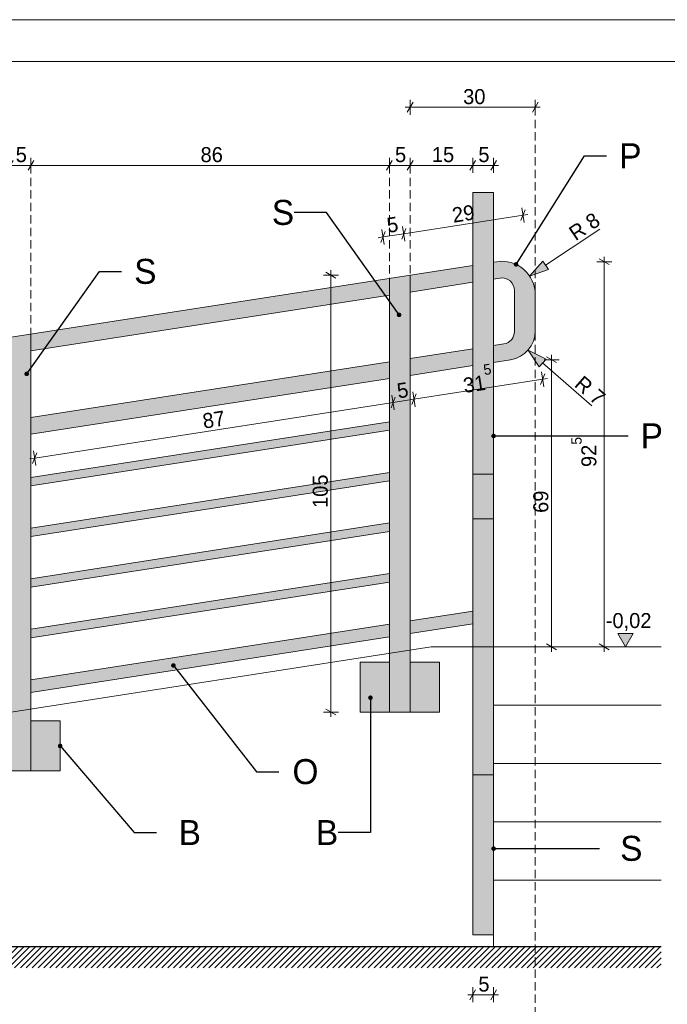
# Model space of a CAD drawing. Extents: x -445637 to -363038, y -16784 to 2261.
# Tile 27 of 29: x -436212 to -434658, y -13208 to -10844. Entities that reach past the tile are written whole.
import ezdxf

# ---------------------------------------------------------------- set-up
doc = ezdxf.new("R2010")
doc.units = 0
doc.header["$MEASUREMENT"] = 0
doc.linetypes.add('Krawędzie ukryte', pattern=[30, 20, -10])
for name, color, linetype, lineweight in [('0_Nr_Pióra__21', 7, 'Continuous', 13), ('Arch balustrady_Nr_Pióra__5', 7, 'Continuous', 13), ('Arch opisy_Nr_Pióra__21', 7, 'Continuous', 13), ('ARCH TABELA_Nr_Pióra__21', 7, 'Continuous', 13), ('arch wypelnienia_Nr_Pióra__21', 7, 'Continuous', 13), ('INWENT TEREN_Nr_Pióra__1', 7, 'Continuous', 25), ('INWENT WYMIARY_Nr_Pióra__21', 7, 'Continuous', 13), ('Istniejące schody_Nr_Pióra__5', 7, 'Continuous', 13)]:
    doc.layers.add(name, color=color, linetype=linetype, lineweight=lineweight)
doc.layers.add('arch wypelnienia_Nr_Pióra__2', color=7, linetype='Continuous', lineweight=13, true_color=0x7f7f7f)
doc.layers.add('INWENT WYMIARY', color=7, linetype='Continuous')
doc.styles.add('GENERATED_STYLE_1', font='txt')
doc.styles.add('GENERATED_STYLE_2', font='txt')
doc.styles.add('GENERATED_STYLE_3', font='txt')
doc.dimstyles.new('GENERATED_STYLE__1', dxfattribs={"dimtxt": 35.999999, "dimasz": 18.24, "dimexe": 0.18, "dimexo": 0, "dimgap": 0.09, "dimtad": 1, "dimdec": 0, "dimlfac": 0.1, "dimzin": 0, "dimdsep": 46, "dimtxsty": 'GENERATED_STYLE_1', "dimblk": 'ARROWHEAD_2', "dimblk1": 'ARROWHEAD_2', "dimblk2": 'ARROWHEAD_2', "dimcen": 0.09, "dimclrd": 7, "dimclre": 7, "dimclrt": 7, "dimazin": 0, "dimtfac": 1, "dimtdec": 4, "dimtmove": 0, "dimatfit": 3, "dimfxl": 0, "dimtolj": 1, "dimtzin": 0, "dimarcsym": 0})
doc.dimstyles.new('GENERATED_STYLE__3', dxfattribs={"dimtxt": 35.999999, "dimasz": 18.24, "dimexe": 0.18, "dimexo": 0, "dimgap": 0.09, "dimtad": 1, "dimtih": 1, "dimtoh": 1, "dimdec": 0, "dimlfac": 0.1, "dimzin": 0, "dimdsep": 46, "dimtxsty": 'GENERATED_STYLE_1', "dimblk": 'ARROWHEAD_2', "dimblk1": 'ARROWHEAD_2', "dimblk2": 'ARROWHEAD_2', "dimcen": 0.09, "dimclrd": 7, "dimclre": 7, "dimclrt": 7, "dimazin": 0, "dimtfac": 1, "dimtdec": 4, "dimtmove": 0, "dimatfit": 3, "dimfxl": 0, "dimtolj": 1, "dimtzin": 0, "dimarcsym": 0})
doc.dimstyles.new('GENERATED_STYLE__4', dxfattribs={"dimtxt": 35.999999, "dimasz": 45.6, "dimexe": 0.18, "dimexo": 40, "dimgap": 0.09, "dimtad": 1, "dimdec": 0, "dimlfac": 0.1, "dimzin": 0, "dimdsep": 46, "dimtxsty": 'GENERATED_STYLE_1', "dimblk": 'ARROWHEAD_5', "dimblk1": 'ARROWHEAD_5', "dimblk2": 'ARROWHEAD_5', "dimcen": 0.09, "dimclrd": 7, "dimclre": 7, "dimclrt": 7, "dimazin": 0, "dimtfac": 1, "dimtdec": 4, "dimtmove": 0, "dimatfit": 3, "dimfxl": 0, "dimtolj": 1, "dimtzin": 0, "dimarcsym": 0})
doc.dimstyles.new('GENERATED_STYLE__7', dxfattribs={"dimtxt": 0.18, "dimasz": 21.888, "dimexe": 0.18, "dimexo": 0.0625, "dimgap": 0.09, "dimtad": 0, "dimtih": 1, "dimtoh": 1, "dimdec": 4, "dimzin": 0, "dimdsep": 46, "dimcen": 0.09, "dimadec": 0, "dimazin": 0, "dimtfac": 1, "dimtdec": 4, "dimtmove": 0, "dimatfit": 3, "dimldrblk": 'ARROWHEAD_11', "dimfxl": 0, "dimtolj": 1, "dimtzin": 0, "dimarcsym": 0})

# ---------------------------------------------------------------- blocks, each defined once
blk = doc.blocks.new('Wymiary_3', base_point=(-434758.6, -12349.6))
at = {"layer": 'INWENT WYMIARY_Nr_Pióra__21', "linetype": 'Continuous'}
blk.add_hatch(color=256, dxfattribs=at).paths.add_polyline_path([(-434758.6, -12349.6), (-434777.1, -12317.6), (-434740, -12317.6)], flags=0)
for p, q in [((-434758.6, -12349.6), (-434777.1, -12317.6)), ((-434777.1, -12317.6), (-434740, -12317.6)), ((-434740, -12317.6), (-434758.6, -12349.6)), ((-434758.6, -12349.6), (-434782.6, -12349.6)), ((-434758.6, -12349.6), (-434734.6, -12349.6))]:
    blk.add_line(p, q, dxfattribs=at)
at = {"layer": 'INWENT WYMIARY_Nr_Pióra__21', "insert": (-434805.8, -12311.2), "char_height": 36, "attachment_point": 7, "style": 'GENERATED_STYLE_1'}
blk.add_mtext('{-0,02}', dxfattribs=at)
blk = doc.blocks.new('*D45')
at = {"layer": 'INWENT WYMIARY_Nr_Pióra__21', "linetype": 'Continuous'}
for p, q in [((-434809.5, -11425.1), (-434809.5, -11413.4)), ((-434791.5, -11425.1), (-434827.5, -11425.1)), ((-434797.5, -11432), (-434821.5, -11418.2)), ((-434809.5, -12349.6), (-434809.5, -11425.1)), ((-434791.5, -12349.6), (-434827.5, -12349.6)), ((-434821.5, -12342.7), (-434797.5, -12356.5)), ((-434809.5, -12361.4), (-434809.5, -12349.6))]:
    blk.add_line(p, q, dxfattribs=at)
at = {"layer": 'INWENT WYMIARY_Nr_Pióra__21', "insert": (-434827.8, -11918), "char_height": 36, "attachment_point": 7, "rotation": 90, "style": 'GENERATED_STYLE_2'}
blk.add_mtext('{92\\A1{\\H0.7x;\\S5^  ;}}', dxfattribs=at)
blk = doc.blocks.new('ARROWHEAD_2')
at = {"color": 0, "linetype": 'Continuous', "lineweight": 0}
for p, q in [((0, 0), (-1, 0)), ((-0.38, -0.66), (0.38, 0.66))]:
    blk.add_line(p, q, dxfattribs=at)
blk = doc.blocks.new('*D46')
at = {"layer": 'INWENT WYMIARY_Nr_Pióra__21', "linetype": 'Continuous'}
for p, q in [((-434935.9, -11660.4), (-434935.9, -11648.7)), ((-434917.9, -11660.4), (-434953.9, -11660.4)), ((-434923.9, -11667.4), (-434947.9, -11653.5)), ((-434935.9, -12349.6), (-434935.9, -11660.4)), ((-434917.9, -12349.6), (-434953.9, -12349.6)), ((-434947.9, -12342.7), (-434923.9, -12356.5)), ((-434935.9, -12361.4), (-434935.9, -12349.6))]:
    blk.add_line(p, q, dxfattribs=at)
at = {"layer": 'INWENT WYMIARY_Nr_Pióra__21', "insert": (-434943.1, -12028.1), "char_height": 36, "attachment_point": 7, "rotation": 90, "style": 'GENERATED_STYLE_1'}
blk.add_mtext('{69}', dxfattribs=at)
blk = doc.blocks.new('*D47')
at = {"layer": 'INWENT WYMIARY_Nr_Pióra__21', "linetype": 'Continuous'}
for p, q in [((-435324.9, -11211.8), (-435324.9, -11175.8)), ((-435274.9, -11211.8), (-435274.9, -11175.8)), ((-435336.7, -11193.8), (-435324.9, -11193.8)), ((-435318, -11181.8), (-435331.9, -11205.8)), ((-435324.9, -11193.8), (-435274.9, -11193.8)), ((-435268, -11181.8), (-435281.9, -11205.8))]:
    blk.add_line(p, q, dxfattribs=at)
at = {"layer": 'INWENT WYMIARY_Nr_Pióra__21', "char_height": 36, "attachment_point": 7, "style": 'GENERATED_STYLE_1'}
for s, insert in [('{5}', (-435311.5, -11186.6)), ('{15}', (-435223, -11186.6)), ('{5}', (-435111.5, -11186.6))]:
    blk.add_mtext(s, dxfattribs=dict(at, insert=insert))
blk = doc.blocks.new('*D48')
at = {"layer": 'INWENT WYMIARY_Nr_Pióra__21', "linetype": 'Continuous'}
for p, q in [((-435274.9, -11211.8), (-435274.9, -11175.8)), ((-435124.9, -11211.8), (-435124.9, -11175.8)), ((-435268, -11181.8), (-435281.9, -11205.8)), ((-435274.9, -11193.8), (-435124.9, -11193.8)), ((-435118, -11181.8), (-435131.9, -11205.8))]:
    blk.add_line(p, q, dxfattribs=at)
at = {"layer": 'INWENT WYMIARY_Nr_Pióra__21', "char_height": 36, "attachment_point": 7, "style": 'GENERATED_STYLE_1'}
for s, insert in [('{5}', (-435311.5, -11186.6)), ('{15}', (-435223, -11186.6)), ('{5}', (-435111.5, -11186.6))]:
    blk.add_mtext(s, dxfattribs=dict(at, insert=insert))
blk = doc.blocks.new('*D49')
at = {"layer": 'INWENT WYMIARY_Nr_Pióra__21', "linetype": 'Continuous'}
for p, q in [((-435124.9, -11211.8), (-435124.9, -11175.8)), ((-435074.9, -11211.8), (-435074.9, -11175.8)), ((-435118, -11181.8), (-435131.9, -11205.8)), ((-435124.9, -11193.8), (-435074.9, -11193.8)), ((-435081.9, -11205.8), (-435068, -11181.8)), ((-435074.9, -11193.8), (-435063.2, -11193.8))]:
    blk.add_line(p, q, dxfattribs=at)
at = {"layer": 'INWENT WYMIARY_Nr_Pióra__21', "char_height": 36, "attachment_point": 7, "style": 'GENERATED_STYLE_1'}
for s, insert in [('{5}', (-435311.5, -11186.6)), ('{15}', (-435223, -11186.6)), ('{5}', (-435111.5, -11186.6))]:
    blk.add_mtext(s, dxfattribs=dict(at, insert=insert))
blk = doc.blocks.new('*D50')
at = {"layer": 'INWENT WYMIARY_Nr_Pióra__21', "linetype": 'Continuous'}
for p, q in [((-436234.9, -11211.8), (-436234.9, -11175.8)), ((-436184.9, -11211.8), (-436184.9, -11175.8)), ((-436246.7, -11193.8), (-436234.9, -11193.8)), ((-436228, -11181.8), (-436241.9, -11205.8)), ((-436234.9, -11193.8), (-436184.9, -11193.8)), ((-436178, -11181.8), (-436191.9, -11205.8))]:
    blk.add_line(p, q, dxfattribs=at)
at = {"layer": 'INWENT WYMIARY_Nr_Pióra__21', "char_height": 36, "attachment_point": 7, "style": 'GENERATED_STYLE_1'}
for s, insert in [('{5}', (-436221.5, -11186.6)), ('{86}', (-435778, -11186.6))]:
    blk.add_mtext(s, dxfattribs=dict(at, insert=insert))
blk = doc.blocks.new('*D51')
at = {"layer": 'INWENT WYMIARY_Nr_Pióra__21', "linetype": 'Continuous'}
for p, q in [((-436184.9, -11211.8), (-436184.9, -11175.8)), ((-435324.9, -11211.8), (-435324.9, -11175.8)), ((-436178, -11181.8), (-436191.9, -11205.8)), ((-436184.9, -11193.8), (-435324.9, -11193.8)), ((-435331.9, -11205.8), (-435318, -11181.8)), ((-435324.9, -11193.8), (-435313.2, -11193.8))]:
    blk.add_line(p, q, dxfattribs=at)
at = {"layer": 'INWENT WYMIARY_Nr_Pióra__21', "char_height": 36, "attachment_point": 7, "style": 'GENERATED_STYLE_1'}
for s, insert in [('{5}', (-436221.5, -11186.6)), ('{86}', (-435778, -11186.6))]:
    blk.add_mtext(s, dxfattribs=dict(at, insert=insert))
blk = doc.blocks.new('*D64')
at = {"layer": 'INWENT WYMIARY_Nr_Pióra__21', "linetype": 'Continuous'}
for p, q in [((-435287.6, -11375.8), (-435293.2, -11340.3)), ((-435352, -11367.6), (-435340.4, -11365.8)), ((-435335.4, -11352.9), (-435345.4, -11378.7)), ((-435337.6, -11383.6), (-435343.2, -11348)), ((-435340.4, -11365.8), (-435290.4, -11358)), ((-435285.4, -11345.1), (-435295.4, -11371))]:
    blk.add_line(p, q, dxfattribs=at)
at = {"layer": 'INWENT WYMIARY_Nr_Pióra__21', "char_height": 36, "attachment_point": 7, "rotation": 8.8391, "style": 'GENERATED_STYLE_1'}
for s, insert in [('{29}', (-435171.2, -11332.2)), ('{5}', (-435327.9, -11356.6))]:
    blk.add_mtext(s, dxfattribs=dict(at, insert=insert))
blk = doc.blocks.new('*D65')
at = {"layer": 'INWENT WYMIARY_Nr_Pióra__21', "linetype": 'Continuous'}
for p, q in [((-435001.4, -11331.3), (-435007, -11295.8)), ((-435290.4, -11358), (-435004.2, -11313.5)), ((-435009.2, -11326.5), (-434999.2, -11300.6)), ((-435004.2, -11313.5), (-434992.6, -11311.7)), ((-435287.6, -11375.8), (-435293.2, -11340.3)), ((-435340.4, -11365.8), (-435290.4, -11358)), ((-435285.4, -11345.1), (-435295.4, -11371))]:
    blk.add_line(p, q, dxfattribs=at)
at = {"layer": 'INWENT WYMIARY_Nr_Pióra__21', "char_height": 36, "attachment_point": 7, "rotation": 8.8391, "style": 'GENERATED_STYLE_1'}
for s, insert in [('{29}', (-435171.2, -11332.2)), ('{5}', (-435327.9, -11356.6))]:
    blk.add_mtext(s, dxfattribs=dict(at, insert=insert))
blk = doc.blocks.new('*D66')
at = {"layer": 'INWENT WYMIARY_Nr_Pióra__21', "linetype": 'Continuous'}
for p, q in [((-436176, -11896.8), (-435316, -11763.1)), ((-435311, -11750.2), (-435321, -11776)), ((-436171, -11883.9), (-436181, -11909.8)), ((-436173.2, -11914.6), (-436178.8, -11879)), ((-436187.6, -11898.6), (-436176, -11896.8))]:
    blk.add_line(p, q, dxfattribs=at)
at = {"layer": 'INWENT WYMIARY_Nr_Pióra__21', "char_height": 36, "attachment_point": 7, "rotation": 8.8391}
for s, insert, style in [('{31\\A1{\\H0.7x;\\S5^  ;}}', (-435144.7, -11741), 'GENERATED_STYLE_2'), ('{5}', (-435303.5, -11753.9), 'GENERATED_STYLE_1'), ('{87}', (-435769.9, -11826.4), 'GENERATED_STYLE_1')]:
    blk.add_mtext(s, dxfattribs=dict(at, insert=insert, style=style))
blk = doc.blocks.new('*D67')
at = {"layer": 'INWENT WYMIARY_Nr_Pióra__21', "linetype": 'Continuous'}
for p, q in [((-435313.2, -11780.9), (-435318.8, -11745.3)), ((-435261, -11742.4), (-435271, -11768.2)), ((-436176, -11896.8), (-435316, -11763.1)), ((-435311, -11750.2), (-435321, -11776)), ((-435316, -11763.1), (-435266, -11755.3))]:
    blk.add_line(p, q, dxfattribs=at)
at = {"layer": 'INWENT WYMIARY_Nr_Pióra__21', "char_height": 36, "attachment_point": 7, "rotation": 8.8391}
for s, insert, style in [('{31\\A1{\\H0.7x;\\S5^  ;}}', (-435144.7, -11741), 'GENERATED_STYLE_2'), ('{5}', (-435303.5, -11753.9), 'GENERATED_STYLE_1'), ('{87}', (-435769.9, -11826.4), 'GENERATED_STYLE_1')]:
    blk.add_mtext(s, dxfattribs=dict(at, insert=insert, style=style))
blk = doc.blocks.new('*D68')
at = {"layer": 'INWENT WYMIARY_Nr_Pióra__21', "linetype": 'Continuous'}
for p, q in [((-434962.1, -11720.2), (-434952.1, -11694.4)), ((-434954.4, -11725.1), (-434959.9, -11689.5)), ((-435266, -11755.3), (-434957.1, -11707.3)), ((-434957.1, -11707.3), (-434945.5, -11705.5)), ((-435261, -11742.4), (-435271, -11768.2)), ((-435263.2, -11773.1), (-435268.8, -11737.5)), ((-435316, -11763.1), (-435266, -11755.3))]:
    blk.add_line(p, q, dxfattribs=at)
at = {"layer": 'INWENT WYMIARY_Nr_Pióra__21', "char_height": 36, "attachment_point": 7, "rotation": 8.8391}
for s, insert, style in [('{31\\A1{\\H0.7x;\\S5^  ;}}', (-435144.7, -11741), 'GENERATED_STYLE_2'), ('{5}', (-435303.5, -11753.9), 'GENERATED_STYLE_1'), ('{87}', (-435769.9, -11826.4), 'GENERATED_STYLE_1')]:
    blk.add_mtext(s, dxfattribs=dict(at, insert=insert, style=style))
blk = doc.blocks.new('*D69')
at = {"layer": 'INWENT WYMIARY_Nr_Pióra__21', "linetype": 'Continuous'}
for p, q in [((-435136.7, -13184.8), (-435124.9, -13184.8)), ((-435118, -13172.8), (-435131.9, -13196.8)), ((-435124.9, -13202.8), (-435124.9, -13166.8)), ((-435124.9, -13184.8), (-435074.9, -13184.8)), ((-435081.9, -13196.8), (-435068, -13172.8)), ((-435074.9, -13202.8), (-435074.9, -13166.8)), ((-435074.9, -13184.8), (-435063.2, -13184.8))]:
    blk.add_line(p, q, dxfattribs=at)
at = {"layer": 'INWENT WYMIARY_Nr_Pióra__21', "insert": (-435111.5, -13177.6), "char_height": 36, "attachment_point": 7, "style": 'GENERATED_STYLE_1'}
blk.add_mtext('{5}', dxfattribs=at)
blk = doc.blocks.new('*D95')
at = {"layer": 'INWENT WYMIARY_Nr_Pióra__21', "linetype": 'Continuous'}
for p, q in [((-440148, -13231.7), (-440161.9, -13255.7)), ((-440154.9, -13261.7), (-440154.9, -13225.7)), ((-434981.9, -13255.7), (-434968, -13231.7)), ((-434974.9, -13261.7), (-434974.9, -13225.7)), ((-440166.7, -13243.7), (-440154.9, -13243.7)), ((-440154.9, -13243.7), (-434974.9, -13243.7)), ((-434974.9, -13243.7), (-434963.2, -13243.7))]:
    blk.add_line(p, q, dxfattribs=at)
at = {"layer": 'INWENT WYMIARY_Nr_Pióra__21', "insert": (-437599.5, -13236.5), "char_height": 36, "attachment_point": 7, "style": 'GENERATED_STYLE_1'}
blk.add_mtext('{518}', dxfattribs=at)
blk = doc.blocks.new('*D96')
at = {"layer": 'INWENT WYMIARY_Nr_Pióra__21', "linetype": 'Continuous'}
for p, q in [((-435274.9, -11072.5), (-435274.9, -11036.5)), ((-434974.9, -11072.5), (-434974.9, -11036.5)), ((-435286.7, -11054.5), (-435274.9, -11054.5)), ((-435268, -11042.5), (-435281.9, -11066.5)), ((-435274.9, -11054.5), (-434974.9, -11054.5)), ((-434981.9, -11066.5), (-434968, -11042.5)), ((-434974.9, -11054.5), (-434963.2, -11054.5))]:
    blk.add_line(p, q, dxfattribs=at)
at = {"layer": 'INWENT WYMIARY_Nr_Pióra__21', "insert": (-435148, -11047.3), "char_height": 36, "attachment_point": 7, "style": 'GENERATED_STYLE_1'}
blk.add_mtext('{30}', dxfattribs=at)
blk = doc.blocks.new('*D113')
at = {"layer": 'INWENT WYMIARY_Nr_Pióra__21', "linetype": 'Continuous'}
for p, q in [((-435447.2, -11457.4), (-435483.2, -11457.4)), ((-435453.2, -11464.3), (-435477.2, -11450.5)), ((-435465.2, -11457.4), (-435465.2, -11445.7)), ((-435465.2, -12506.1), (-435465.2, -11457.4)), ((-435477.2, -12499.1), (-435453.2, -12513)), ((-435447.2, -12506.1), (-435483.2, -12506.1)), ((-435465.2, -12517.8), (-435465.2, -12506.1))]:
    blk.add_line(p, q, dxfattribs=at)
at = {"layer": 'INWENT WYMIARY_Nr_Pióra__21', "insert": (-435472.4, -12016.3), "char_height": 36, "attachment_point": 7, "rotation": 90, "style": 'GENERATED_STYLE_1'}
blk.add_mtext('{105}', dxfattribs=at)
blk = doc.blocks.new('*D193')
at = {"layer": '0_Nr_Pióra__21', "linetype": 'Continuous'}
blk.add_hatch(color=256, dxfattribs=at).paths.add_polyline_path([(-434988.5, -11459.6), (-434956.9, -11423.5), (-434943.1, -11444.1)], flags=0)
for p, q in [((-434888.8, -11392.8), (-434820.1, -11346.7)), ((-434950, -11433.8), (-434888.8, -11392.8)), ((-434988.5, -11459.6), (-434956.9, -11423.5)), ((-434956.9, -11423.5), (-434943.1, -11444.1)), ((-434988.5, -11459.6), (-434943.1, -11444.1))]:
    blk.add_line(p, q, dxfattribs=at)
at = {"layer": '0_Nr_Pióra__21', "insert": (-434877.9, -11376.8), "char_height": 36, "attachment_point": 7, "rotation": 33.8288, "style": 'GENERATED_STYLE_1'}
blk.add_mtext('{R 8}', dxfattribs=at)
blk = doc.blocks.new('ARROWHEAD_5')
at = {"color": 0, "linetype": 'Continuous', "lineweight": 0}
blk.add_line((0, 0), (-1, 0), dxfattribs=at)
blk.add_solid([(-1, 0.2679), (0, 0), (-1, -0.2679), (-1, 0.2679)], dxfattribs=at)
blk = doc.blocks.new('*D194')
at = {"layer": '0_Nr_Pióra__21', "linetype": 'Continuous'}
blk.add_hatch(color=256, dxfattribs=at).paths.add_polyline_path([(-434992.1, -11637.6), (-434949, -11658.8), (-434965.4, -11677.5)], flags=0)
for p, q in [((-434992.1, -11637.6), (-434949, -11658.8)), ((-434992.1, -11637.6), (-434965.4, -11677.5)), ((-434949, -11658.8), (-434965.4, -11677.5)), ((-434957.2, -11668.1), (-434901.8, -11716.7)), ((-434901.8, -11716.7), (-434839.6, -11771.2))]:
    blk.add_line(p, q, dxfattribs=at)
at = {"layer": '0_Nr_Pióra__21', "insert": (-434883.5, -11723.1), "char_height": 36, "attachment_point": 7, "rotation": 318.7748, "style": 'GENERATED_STYLE_1'}
blk.add_mtext('{R 7}', dxfattribs=at)
blk = doc.blocks.new('ARROWHEAD_11')
at = {"color": 0, "linetype": 'Continuous', "lineweight": 0}
blk.add_line((0, 0), (-1, 0), dxfattribs=at)
at = {"color": 0, "linetype": 'Continuous', "lineweight": 0, "const_width": 0.25, "flags": 128}
blk.add_lwpolyline([(-0.125, 0, 1), (0.125, 0, 1)], format="xyb", close=True, dxfattribs=at)

msp = doc.modelspace()

# ---------------------------------------------------------------- hatches: boundary and pattern name
at = {"layer": 'arch wypelnienia_Nr_Pióra__2', "linetype": 'Continuous'}
h = msp.add_hatch(color=256, dxfattribs=at)
h.paths.add_polyline_path([(-440064.2, -12442.6, -0.501377), (-440154.9, -12373.5), (-440154.9, -12284.8, -0.369717), (-440087.2, -12205.7), (-435124.9, -11434.1), (-435124.9, -11259.4), (-435074.9, -11259.4), (-435074.9, -11426.3, -0.477508), (-434974.9, -11501.7), (-434974.9, -11592.8, -0.369717), (-435034.2, -11660.4), (-435074.9, -11666.8), (-435074.9, -13040.6), (-435124.9, -13040.6), (-435124.9, -12294.4), (-435274.9, -12317.8), (-435274.9, -12386.1), (-435204.9, -12386.1), (-435204.9, -12506.1), (-435394.9, -12506.1), (-435394.9, -12386.1), (-435324.9, -12386.1), (-435324.9, -12325.5), (-436184.9, -12459.3), (-436184.9, -12527.6), (-436114.9, -12527.6), (-436114.9, -12647.6), (-436304.9, -12647.6), (-436304.9, -12527.6), (-436234.9, -12527.6), (-436234.9, -12467), (-437094.9, -12600.8), (-437094.9, -12669.1), (-437024.9, -12669.1), (-437024.9, -12789.1), (-437214.9, -12789.1), (-437214.9, -12669.1), (-437144.9, -12669.1), (-437144.9, -12608.5), (-438004.9, -12742.3), (-438004.9, -12810.6), (-437934.9, -12810.6), (-437934.9, -12930.6), (-438124.9, -12930.6), (-438124.9, -12810.6), (-438054.9, -12810.6), (-438054.9, -12750.1), (-438914.9, -12883.8), (-438914.9, -12952.1), (-438844.9, -12952.1), (-438844.9, -13072.1), (-439034.9, -13072.1), (-439034.9, -12952.1), (-438964.9, -12952.1), (-438964.9, -12891.6), (-439744.3, -13012.8), (-439838.4, -12407.5)], flags=0)
h.paths.add_polyline_path([(-439844.6, -12368), (-440070.3, -12403.1, -0.447873), (-440114.9, -12363.3), (-440114.9, -12284.8, -0.369717), (-440081.1, -12245.3), (-439868.8, -12212.3)], flags=0)
h.paths.add_polyline_path([(-438964.9, -12231.2), (-439795.2, -12360.3), (-439819.4, -12204.6), (-438964.9, -12071.7)], flags=0)
h.paths.add_polyline_path([(-438964.9, -12271.7), (-438964.9, -12375.4), (-439773.3, -12501.1), (-439789, -12399.8)], flags=0)
h.paths.add_polyline_path([(-438964.9, -12496.9), (-439754.8, -12619.7), (-439770.2, -12520.9), (-438964.9, -12395.7)], flags=0)
h.paths.add_polyline_path([(-438964.9, -12618.3), (-439736.4, -12738.3), (-439751.8, -12639.5), (-438964.9, -12517.1)], flags=0)
h.paths.add_polyline_path([(-438964.9, -12739.8), (-439718, -12856.9), (-439733.3, -12758.1), (-438964.9, -12638.6)], flags=0)
h.paths.add_polyline_path([(-438964.9, -12861.2), (-439699.5, -12975.4), (-439714.9, -12876.6), (-438964.9, -12760)], flags=0)
h.paths.add_polyline_path([(-438054.9, -12618.5), (-438054.9, -12719.7), (-438914.9, -12853.4), (-438914.9, -12752.2)], flags=0)
h.paths.add_polyline_path([(-438054.9, -12598.3), (-438914.9, -12732), (-438914.9, -12630.8), (-438054.9, -12497.1)], flags=0)
h.paths.add_polyline_path([(-438054.9, -12476.8), (-438914.9, -12610.6), (-438914.9, -12509.4), (-438054.9, -12375.6)], flags=0)
h.paths.add_polyline_path([(-438054.9, -12355.4), (-438914.9, -12489.1), (-438914.9, -12387.9), (-438054.9, -12254.2)], flags=0)
h.paths.add_polyline_path([(-438054.9, -12233.9), (-438914.9, -12367.7), (-438914.9, -12263.9), (-438054.9, -12130.2)], flags=0)
h.paths.add_polyline_path([(-438054.9, -12089.7), (-438914.9, -12223.4), (-438914.9, -12063.9), (-438054.9, -11930.2)], flags=0)
h.paths.add_polyline_path([(-437144.9, -11788.7), (-437144.9, -11948.2), (-438004.9, -12081.9), (-438004.9, -11922.4)], flags=0)
h.paths.add_polyline_path([(-437144.9, -11988.7), (-437144.9, -12092.4), (-438004.9, -12226.2), (-438004.9, -12122.4)], flags=0)
h.paths.add_polyline_path([(-437144.9, -12213.9), (-438004.9, -12347.6), (-438004.9, -12246.4), (-437144.9, -12112.7)], flags=0)
h.paths.add_polyline_path([(-437144.9, -12234.1), (-437144.9, -12335.3), (-438004.9, -12469), (-438004.9, -12367.8)], flags=0)
h.paths.add_polyline_path([(-437144.9, -12456.7), (-438004.9, -12590.5), (-438004.9, -12489.3), (-437144.9, -12355.5)], flags=0)
h.paths.add_polyline_path([(-437144.9, -12578.2), (-438004.9, -12711.9), (-438004.9, -12610.7), (-437144.9, -12477)], flags=0)
h.paths.add_polyline_path([(-436234.9, -12335.5), (-436234.9, -12436.7), (-437094.9, -12570.4), (-437094.9, -12469.2)], flags=0)
h.paths.add_polyline_path([(-436234.9, -12214), (-436234.9, -12315.2), (-437094.9, -12449), (-437094.9, -12347.8)], flags=0)
h.paths.add_polyline_path([(-436234.9, -12193.8), (-437094.9, -12327.5), (-437094.9, -12226.3), (-436234.9, -12092.6)], flags=0)
h.paths.add_polyline_path([(-436234.9, -11971.1), (-436234.9, -12072.4), (-437094.9, -12206.1), (-437094.9, -12104.9)], flags=0)
h.paths.add_polyline_path([(-436234.9, -11847.2), (-436234.9, -11950.9), (-437094.9, -12084.6), (-437094.9, -11980.9)], flags=0)
h.paths.add_polyline_path([(-436234.9, -11647.2), (-436234.9, -11806.7), (-437094.9, -11940.4), (-437094.9, -11780.9)], flags=0)
h.paths.add_polyline_path([(-435324.9, -11505.6), (-435324.9, -11665.2), (-436184.9, -11798.9), (-436184.9, -11639.4)], flags=0)
h.paths.add_polyline_path([(-435324.9, -11705.6), (-435324.9, -11809.4), (-436184.9, -11943.1), (-436184.9, -11839.4)], flags=0)
h.paths.add_polyline_path([(-435324.9, -11930.8), (-436184.9, -12064.6), (-436184.9, -11963.4), (-435324.9, -11829.6)], flags=0)
h.paths.add_polyline_path([(-435324.9, -11951.1), (-435324.9, -12052.3), (-436184.9, -12186), (-436184.9, -12084.8)], flags=0)
h.paths.add_polyline_path([(-435324.9, -12295.2), (-436184.9, -12428.9), (-436184.9, -12327.7), (-435324.9, -12194)], flags=0)
h.paths.add_polyline_path([(-435324.9, -12173.7), (-436184.9, -12307.5), (-436184.9, -12206.3), (-435324.9, -12072.5)], flags=0)
h.paths.add_polyline_path([(-435274.9, -11697.9), (-435124.9, -11674.5), (-435124.9, -11780.1), (-435124.9, -12264.1), (-435274.9, -12287.4)], flags=0)
h.paths.add_polyline_path([(-435024.9, -11592.8, -0.369717), (-435050.3, -11622.5), (-435074.9, -11626.3), (-435074.9, -11466.8), (-435059.6, -11464.4, -0.460155), (-435024.9, -11494)], flags=0)
h.paths.add_polyline_path([(-435274.9, -11497.9), (-435124.9, -11474.5), (-435124.9, -11634.1), (-435274.9, -11657.4)], flags=0)
at = {"layer": 'arch wypelnienia_Nr_Pióra__21', "linetype": 'Continuous'}
h = msp.add_hatch(dxfattribs=at)
h.set_pattern_fill('Cegła_zwykła', color=256, style=0, pattern_type=2)
h.set_pattern_definition([(45, (0, 0), (-7.07106781, 7.07106781), [])])
h.paths.add_polyline_path([(-440801.3, -13069.6), (-434673.1, -13069.6), (-434673.1, -13120.1), (-440801.3, -13120.1)], flags=0)

# ---------------------------------------------------------------- linework, layer by layer
at = {"layer": 'Arch balustrady_Nr_Pióra__5', "linetype": 'Continuous'}
for p, q in [((-435124.9, -11259.4), (-435074.9, -11259.4)), ((-435124.9, -11259.4), (-435124.9, -11780.1)), ((-435074.9, -11259.4), (-435074.9, -11780.1)), ((-440087.2, -12205.7), (-435124.9, -11434.1)), ((-435074.9, -11426.3), (-435067.2, -11425.1)), ((-435274.9, -12506.1), (-435274.9, -11457.4)), ((-435324.9, -12506.1), (-435324.9, -11465.2)), ((-435274.9, -11497.9), (-435124.9, -11474.5)), ((-435074.9, -11466.8), (-435059.6, -11464.4)), ((-436184.9, -11639.4), (-435324.9, -11505.6)), ((-435024.9, -11494), (-435024.9, -11592.8)), ((-434974.9, -11504.1), (-434974.9, -11591.3)), ((-436184.9, -12647.6), (-436184.9, -11598.9)), ((-435074.9, -11626.3), (-435050.3, -11622.5)), ((-435274.9, -11657.4), (-435124.9, -11634.1)), ((-436184.9, -11798.9), (-435324.9, -11665.2)), ((-435274.9, -11697.9), (-435124.9, -11674.5)), ((-435074.9, -11666.8), (-435034.2, -11660.4)), ((-436184.9, -11839.4), (-435324.9, -11705.6)), ((-435124.9, -11780.1), (-435124.9, -13040.6)), ((-435074.9, -11780.1), (-435074.9, -13040.6)), ((-436184.9, -11943.1), (-435324.9, -11809.4)), ((-436184.9, -11963.4), (-435324.9, -11829.6)), ((-436184.9, -12064.6), (-435324.9, -11930.8)), ((-435124.9, -11935), (-435074.9, -11935)), ((-436184.9, -12084.8), (-435324.9, -11951.1)), ((-436184.9, -12186), (-435324.9, -12052.3)), ((-435124.9, -12042.1), (-435074.9, -12042.1)), ((-436184.9, -12206.3), (-435324.9, -12072.5)), ((-436184.9, -12307.5), (-435324.9, -12173.7)), ((-436184.9, -12327.7), (-435324.9, -12194)), ((-435274.9, -12287.4), (-435124.9, -12264.1)), ((-436184.9, -12428.9), (-435324.9, -12295.2)), ((-435274.9, -12317.8), (-435124.9, -12294.4)), ((-436184.9, -12459.3), (-435324.9, -12325.5)), ((-435324.9, -12386.1), (-435394.9, -12386.1)), ((-435394.9, -12386.1), (-435394.9, -12506.1)), ((-435274.9, -12386.1), (-435204.9, -12386.1)), ((-435204.9, -12386.1), (-435204.9, -12506.1)), ((-435394.9, -12506.1), (-435204.9, -12506.1)), ((-436184.9, -12527.6), (-436114.9, -12527.6)), ((-436114.9, -12527.6), (-436114.9, -12647.6)), ((-436304.9, -12647.6), (-436114.9, -12647.6)), ((-435124.9, -12656.5), (-435074.9, -12656.5)), ((-435124.9, -13040.6), (-435074.9, -13040.6))]:
    msp.add_line(p, q, dxfattribs=at)
for centre, radius, start, end in [((-435054.9, -11504.1), 80, 0, 98.8391), ((-435054.9, -11494), 30, 0, 98.8391), ((-435054.9, -11592.8), 30, 278.8391, 0), ((-435044.9, -11591.3), 70, 278.8391, 0)]:
    msp.add_arc(centre, radius, start, end, dxfattribs=at)
at = {"layer": 'ARCH TABELA_Nr_Pióra__21', "linetype": 'Continuous'}
for p, q in [((-441401.3, -10844.2), (-433041.3, -10844.2)), ((-440801.3, -10944.2), (-433141.3, -10944.2))]:
    msp.add_line(p, q, dxfattribs=at)
at = {"layer": 'INWENT TEREN_Nr_Pióra__1', "linetype": 'Continuous'}
msp.add_line((-434673.1, -13069.6), (-440801.3, -13069.6), dxfattribs=at)
at = {"layer": 'Istniejące schody_Nr_Pióra__5', "linetype": 'Krawędzie ukryte'}
for p, q in [((-434974.9, -11054.5), (-434974.9, -13243.7)), ((-436184.9, -11193.8), (-436184.9, -11598.9)), ((-435324.9, -11193.8), (-435324.9, -11465.2)), ((-435274.9, -11193.8), (-435274.9, -11457.4))]:
    msp.add_line(p, q, dxfattribs=at)
at = {"layer": 'Istniejące schody_Nr_Pióra__5', "linetype": 'Continuous'}
for p, q in [((-439854.9, -13069.6), (-435224.9, -12349.6)), ((-435224.9, -12349.6), (-434673.1, -12349.6)), ((-435074.9, -13069.6), (-435074.9, -12349.6)), ((-435074.9, -12489.6), (-434673.1, -12489.6)), ((-435074.9, -12629.6), (-434673.1, -12629.6)), ((-435074.9, -12769.6), (-434673.1, -12769.6)), ((-435074.9, -12909.6), (-434673.1, -12909.6))]:
    msp.add_line(p, q, dxfattribs=at)

# ---------------------------------------------------------------- block references
at = {"layer": 'INWENT WYMIARY', "linetype": 'Continuous'}
msp.add_blockref('Wymiary_3', (-434758.6, -12349.6), dxfattribs=at)

# ---------------------------------------------------------------- texts
at = {"layer": 'Arch opisy_Nr_Pióra__21', "linetype": 'Continuous', "char_height": 60, "style": 'GENERATED_STYLE_3'}
for s, insert, width, attachment_point in [('{P}', (-434773.4, -11170.8), 46.306, 4), ('{S}', (-435553.5, -11307.2), 46.306, 6), ('{S}', (-435937.2, -11448.7), 46.306, 4), ('{P}', (-434722.1, -11843.1), 46.306, 4), ('{O}', (-435557.5, -12649.5), 54.212, 4), ('{B }', (-435830.6, -12795.3), 69.459, 4), ('{B }', (-435447.8, -12795.3), 69.459, 6), ('{S }', (-434771.2, -12833.7), 65.506, 4)]:
    msp.add_mtext(s, dxfattribs=dict(at, insert=insert, width=width, attachment_point=attachment_point))

# ---------------------------------------------------------------- dimensions: what is measured, and where the dimension line sits
at = {"linetype": 'Continuous'}
for center, mpoint, picture, middle in [((-435055.4, -11504.4), (-434988.5, -11459.6), '*D193', (-434856.1, -11340.5)), ((-435044, -11592), (-434992.1, -11637.6), '*D194', (-434842.8, -11734.8))]:
    dim = msp.add_radius_dim(center=center, mpoint=mpoint, dimstyle='GENERATED_STYLE__4', dxfattribs=at)
    dim.commit()
    dim.dimension.update_dxf_attribs({"geometry": picture, "text_midpoint": middle})
at = {"layer": 'INWENT WYMIARY', "linetype": 'Continuous'}
for base, p1, p2, picture, middle in [((-435274.9, -11054.5), (-435274.9, -11457.4), (-434974.9, -11501.7), '*D96', (-435120.7, -11029.3)), ((-436234.9, -11193.8), (-436234.9, -11758.7), (-436184.9, -11762.7), '*D50', (-436207.8, -11168.6)), ((-436234.9, -11193.8), (-436184.9, -11762.7), (-435324.9, -11465.2), '*D51', (-435750.7, -11168.6)), ((-435324.9, -11193.8), (-435324.9, -11598.6), (-435274.9, -11598.6), '*D47', (-435297.8, -11168.6)), ((-435324.9, -11193.8), (-435274.9, -11598.6), (-435124.9, -11375.6), '*D48', (-435195.7, -11168.6)), ((-435324.9, -11193.8), (-435124.9, -11375.6), (-435074.9, -11375.6), '*D49', (-435097.8, -11168.6)), ((-440154.9, -13243.7), (-440154.9, -12312.8), (-434974.9, -11501.7), '*D95', (-437558.5, -13218.5)), ((-435124.9, -13184.8), (-435124.9, -13040.6), (-435074.9, -13040.6), '*D69', (-435097.8, -13159.6))]:
    dim = msp.add_linear_dim(base=base, p1=p1, p2=p2, dimstyle='GENERATED_STYLE__3', dxfattribs=at)
    dim.commit()
    dim.dimension.update_dxf_attribs({"geometry": picture, "text_midpoint": middle})
for base, p1, p2, angle, picture, middle in [((-435340.4, -11365.8), (-435324.9, -11465.2), (-435274.9, -11457.4), 8.8391, '*D64', (-435317.2, -11336.7)), ((-435340.4, -11365.8), (-435274.9, -11457.4), (-434974.9, -11501.7), 8.8391, '*D65', (-435146.9, -11310.2)), ((-434809.5, -12349.6), (-435107.4, -12349.6), (-435275.3, -11425.1), 90, '*D45', (-434834.7, -11854.6)), ((-435465.2, -12506.1), (-435361.7, -12506.1), (-435241.7, -11457.4), 90, '*D113', (-435490.4, -11975.3)), ((-436176, -11896.8), (-435274.9, -11697.9), (-434974.9, -11592.8), 8.8391, '*D68', (-435083.1, -11701.4)), ((-434935.9, -12349.6), (-435074.9, -12349.6), (-435034.2, -11660.4), 90, '*D46', (-434961.1, -12000.7)), ((-436176, -11896.8), (-436184.9, -11839.4), (-435324.9, -11705.6), 8.8391, '*D66', (-435745.7, -11804.4)), ((-436176, -11896.8), (-435324.9, -11705.6), (-435274.9, -11697.9), 8.8391, '*D67', (-435292.8, -11734))]:
    dim = msp.add_linear_dim(base=base, p1=p1, p2=p2, angle=angle, dimstyle='GENERATED_STYLE__1', dxfattribs=at)
    dim.commit()
    dim.dimension.update_dxf_attribs({"geometry": picture, "text_midpoint": middle})

# ---------------------------------------------------------------- leaders
at = {"layer": 'Arch opisy_Nr_Pióra__21', "linetype": 'Continuous', "annotation_type": 0, "has_hookline": 1, "hookline_direction": 1}
for points, text_width in [([(-435021, -11431.6), (-434857.1, -11171.1), (-434803.7, -11171.1)], 40), ([(-435301.8, -11552.8), (-435476.1, -11307.2), (-435553.4, -11307.2)], 40), ([(-436195.2, -11694.3), (-436020.8, -11449), (-435967.5, -11449)], 40), ([(-435074.9, -11843.4), (-434752.4, -11843.4)], 40), ([(-435843.2, -12394.3), (-435643.4, -12649.9), (-435590, -12649.9)], 45.7), ([(-435370.4, -12471.8), (-435370.4, -12795.3), (-435447.7, -12795.3)], 40), ([(-436114.9, -12587.6), (-435937.5, -12795.6), (-435884.1, -12795.6)], 40), ([(-435074.9, -12834), (-434820.7, -12834)], 40)]:
    msp.add_leader(points, dimstyle='GENERATED_STYLE__7', dxfattribs=dict(at, text_width=text_width))

doc.saveas('drawing.dxf')
